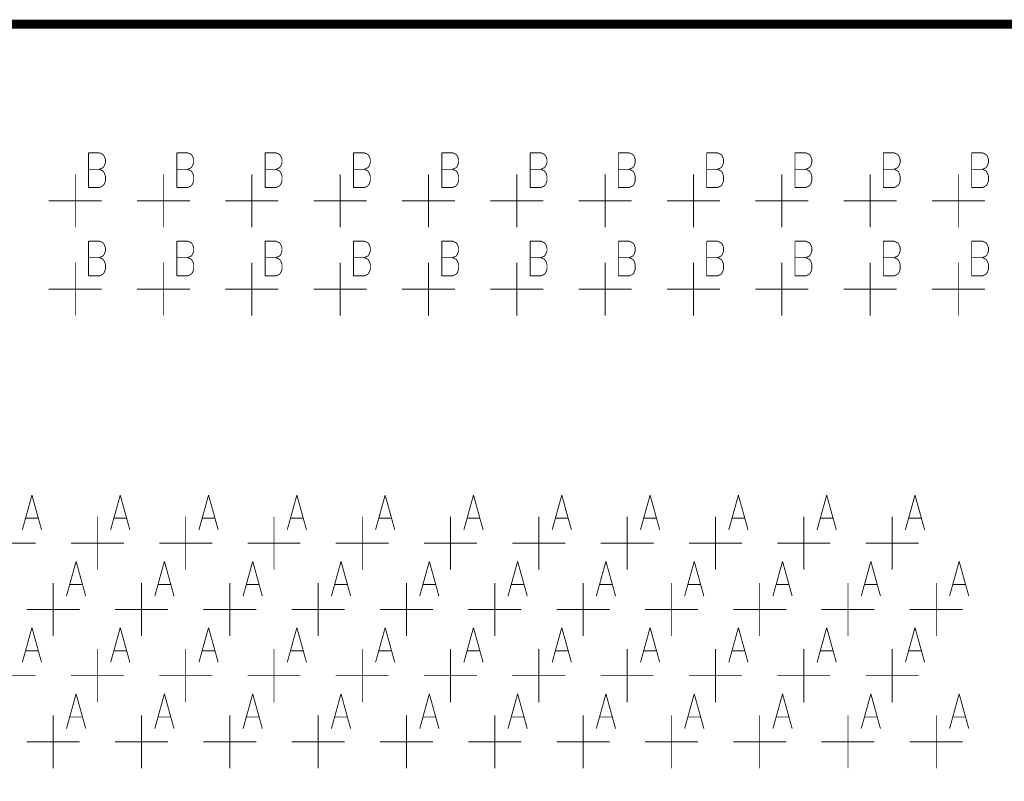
# Model space of a CAD drawing. Extents: x 0 to 34, y 0 to 22.
# Tile 7 of 33: x 12.846 to 13.961, y 12.195 to 13.057. Entities that reach past the tile are written whole.
import ezdxf

# ---------------------------------------------------------------- set-up
doc = ezdxf.new("R2010")
doc.units = 0
doc.header["$MEASUREMENT"] = 0
doc.layers.add('DD_PHO', color=7, linetype='CONTINUOUS')

msp = doc.modelspace()

# ---------------------------------------------------------------- linework, layer by layer
at = {"layer": 'DD_PHO'}
for points, const_width in [([(10.1087, 13.0518), (17.8837, 13.0518), (17.8837, 11.6518), (10.1087, 11.6518), (10.1087, 13.0518)], 0.01), ([(12.9237, 12.9062), (12.9237, 12.8668)], 0.001), ([(12.9237, 12.9062), (12.9359, 12.9062)], 0.001), ([(12.9359, 12.9062), (12.94, 12.9043), (12.9414, 12.9025)], 0.001), ([(12.9414, 12.9025), (12.9428, 12.8987)], 0.001), ([(13.0237, 12.9062), (13.0237, 12.8668)], 0.001), ([(13.0237, 12.9062), (13.0359, 12.9062)], 0.001), ([(13.0359, 12.9062), (13.04, 12.9043), (13.0414, 12.9025)], 0.001), ([(13.0414, 12.9025), (13.0428, 12.8987)], 0.001), ([(13.1237, 12.9062), (13.1237, 12.8668)], 0.001), ([(13.1237, 12.9062), (13.1359, 12.9062)], 0.001), ([(13.1359, 12.9062), (13.14, 12.9043), (13.1414, 12.9025)], 0.001), ([(13.1414, 12.9025), (13.1428, 12.8987)], 0.001), ([(13.2237, 12.9062), (13.2237, 12.8668)], 0.001), ([(13.2237, 12.9062), (13.2359, 12.9062)], 0.001), ([(13.2359, 12.9062), (13.24, 12.9043), (13.2414, 12.9025)], 0.001), ([(13.2414, 12.9025), (13.2428, 12.8987)], 0.001), ([(13.3237, 12.9062), (13.3237, 12.8668)], 0.001), ([(13.3237, 12.9062), (13.3359, 12.9062)], 0.001), ([(13.3359, 12.9062), (13.34, 12.9043), (13.3414, 12.9025)], 0.001), ([(13.3414, 12.9025), (13.3428, 12.8987)], 0.001), ([(13.4237, 12.9062), (13.4237, 12.8668)], 0.001), ([(13.4237, 12.9062), (13.4359, 12.9062)], 0.001), ([(13.4359, 12.9062), (13.44, 12.9043), (13.4414, 12.9025)], 0.001), ([(13.4414, 12.9025), (13.4428, 12.8987)], 0.001), ([(13.5237, 12.9062), (13.5237, 12.8668)], 0.001), ([(13.5237, 12.9062), (13.5359, 12.9062)], 0.001), ([(13.5359, 12.9062), (13.54, 12.9043), (13.5414, 12.9025)], 0.001), ([(13.5414, 12.9025), (13.5428, 12.8987)], 0.001), ([(13.6237, 12.9062), (13.6237, 12.8668)], 0.001), ([(13.6237, 12.9062), (13.6359, 12.9062)], 0.001), ([(13.6359, 12.9062), (13.64, 12.9043), (13.6414, 12.9025)], 0.001), ([(13.6414, 12.9025), (13.6428, 12.8987)], 0.001), ([(13.7237, 12.9062), (13.7237, 12.8668)], 0.001), ([(13.7237, 12.9062), (13.7359, 12.9062)], 0.001), ([(13.7359, 12.9062), (13.74, 12.9043), (13.7414, 12.9025)], 0.001), ([(13.7414, 12.9025), (13.7428, 12.8987)], 0.001), ([(13.8237, 12.9062), (13.8237, 12.8668)], 0.001), ([(13.8237, 12.9062), (13.8359, 12.9062)], 0.001), ([(13.8359, 12.9062), (13.84, 12.9043), (13.8414, 12.9025)], 0.001), ([(13.8414, 12.9025), (13.8428, 12.8987)], 0.001), ([(13.9237, 12.9062), (13.9237, 12.8668)], 0.001), ([(13.9237, 12.9062), (13.9359, 12.9062)], 0.001), ([(13.9359, 12.9062), (13.94, 12.9043), (13.9414, 12.9025)], 0.001), ([(13.9414, 12.9025), (13.9428, 12.8987)], 0.001), ([(12.9414, 12.8912), (12.94, 12.8893), (12.9359, 12.8875)], 0.001), ([(12.9428, 12.895), (12.9414, 12.8912)], 0.001), ([(12.9428, 12.8987), (12.9428, 12.895)], 0.001), ([(13.0414, 12.8912), (13.04, 12.8893), (13.0359, 12.8875)], 0.001), ([(13.0428, 12.895), (13.0414, 12.8912)], 0.001), ([(13.0428, 12.8987), (13.0428, 12.895)], 0.001), ([(13.1414, 12.8912), (13.14, 12.8893), (13.1359, 12.8875)], 0.001), ([(13.1428, 12.895), (13.1414, 12.8912)], 0.001), ([(13.1428, 12.8987), (13.1428, 12.895)], 0.001), ([(13.2414, 12.8912), (13.24, 12.8893), (13.2359, 12.8875)], 0.001), ([(13.2428, 12.895), (13.2414, 12.8912)], 0.001), ([(13.2428, 12.8987), (13.2428, 12.895)], 0.001), ([(13.3414, 12.8912), (13.34, 12.8893), (13.3359, 12.8875)], 0.001), ([(13.3428, 12.895), (13.3414, 12.8912)], 0.001), ([(13.3428, 12.8987), (13.3428, 12.895)], 0.001), ([(13.4414, 12.8912), (13.44, 12.8893), (13.4359, 12.8875)], 0.001), ([(13.4428, 12.895), (13.4414, 12.8912)], 0.001), ([(13.4428, 12.8987), (13.4428, 12.895)], 0.001), ([(13.5414, 12.8912), (13.54, 12.8893), (13.5359, 12.8875)], 0.001), ([(13.5428, 12.895), (13.5414, 12.8912)], 0.001), ([(13.5428, 12.8987), (13.5428, 12.895)], 0.001), ([(13.6414, 12.8912), (13.64, 12.8893), (13.6359, 12.8875)], 0.001), ([(13.6428, 12.895), (13.6414, 12.8912)], 0.001), ([(13.6428, 12.8987), (13.6428, 12.895)], 0.001), ([(13.7414, 12.8912), (13.74, 12.8893), (13.7359, 12.8875)], 0.001), ([(13.7428, 12.895), (13.7414, 12.8912)], 0.001), ([(13.7428, 12.8987), (13.7428, 12.895)], 0.001), ([(13.8414, 12.8912), (13.84, 12.8893), (13.8359, 12.8875)], 0.001), ([(13.8428, 12.895), (13.8414, 12.8912)], 0.001), ([(13.8428, 12.8987), (13.8428, 12.895)], 0.001), ([(13.9414, 12.8912), (13.94, 12.8893), (13.9359, 12.8875)], 0.001), ([(13.9428, 12.895), (13.9414, 12.8912)], 0.001), ([(13.9428, 12.8987), (13.9428, 12.895)], 0.001), ([(12.9087, 12.8218), (12.9087, 12.8818)], 0.001), ([(12.9237, 12.8875), (12.9359, 12.8875)], 0.001), ([(12.9359, 12.8875), (12.94, 12.8856), (12.9414, 12.8837)], 0.001), ([(12.9428, 12.88), (12.9428, 12.8743), (12.9414, 12.8706), (12.94, 12.8687)], 0.001), ([(12.9414, 12.8837), (12.9428, 12.88)], 0.001), ([(13.0087, 12.8218), (13.0087, 12.8818)], 0.001), ([(13.0237, 12.8875), (13.0359, 12.8875)], 0.001), ([(13.0359, 12.8875), (13.04, 12.8856), (13.0414, 12.8837)], 0.001), ([(13.0428, 12.88), (13.0428, 12.8743), (13.0414, 12.8706), (13.04, 12.8687)], 0.001), ([(13.0414, 12.8837), (13.0428, 12.88)], 0.001), ([(13.1087, 12.8218), (13.1087, 12.8818)], 0.001), ([(13.1237, 12.8875), (13.1359, 12.8875)], 0.001), ([(13.1359, 12.8875), (13.14, 12.8856), (13.1414, 12.8837)], 0.001), ([(13.1428, 12.88), (13.1428, 12.8743), (13.1414, 12.8706), (13.14, 12.8687)], 0.001), ([(13.1414, 12.8837), (13.1428, 12.88)], 0.001), ([(13.2087, 12.8218), (13.2087, 12.8818)], 0.001), ([(13.2237, 12.8875), (13.2359, 12.8875)], 0.001), ([(13.2359, 12.8875), (13.24, 12.8856), (13.2414, 12.8837)], 0.001), ([(13.2428, 12.88), (13.2428, 12.8743), (13.2414, 12.8706), (13.24, 12.8687)], 0.001), ([(13.2414, 12.8837), (13.2428, 12.88)], 0.001), ([(13.3087, 12.8218), (13.3087, 12.8818)], 0.001), ([(13.3237, 12.8875), (13.3359, 12.8875)], 0.001), ([(13.3359, 12.8875), (13.34, 12.8856), (13.3414, 12.8837)], 0.001), ([(13.3428, 12.88), (13.3428, 12.8743), (13.3414, 12.8706), (13.34, 12.8687)], 0.001), ([(13.3414, 12.8837), (13.3428, 12.88)], 0.001), ([(13.4087, 12.8218), (13.4087, 12.8818)], 0.001), ([(13.4237, 12.8875), (13.4359, 12.8875)], 0.001), ([(13.4359, 12.8875), (13.44, 12.8856), (13.4414, 12.8837)], 0.001), ([(13.4428, 12.88), (13.4428, 12.8743), (13.4414, 12.8706), (13.44, 12.8687)], 0.001), ([(13.4414, 12.8837), (13.4428, 12.88)], 0.001), ([(13.5087, 12.8218), (13.5087, 12.8818)], 0.001), ([(13.5237, 12.8875), (13.5359, 12.8875)], 0.001), ([(13.5359, 12.8875), (13.54, 12.8856), (13.5414, 12.8837)], 0.001), ([(13.5428, 12.88), (13.5428, 12.8743), (13.5414, 12.8706), (13.54, 12.8687)], 0.001), ([(13.5414, 12.8837), (13.5428, 12.88)], 0.001), ([(13.6087, 12.8218), (13.6087, 12.8818)], 0.001), ([(13.6237, 12.8875), (13.6359, 12.8875)], 0.001), ([(13.6359, 12.8875), (13.64, 12.8856), (13.6414, 12.8837)], 0.001), ([(13.6428, 12.88), (13.6428, 12.8743), (13.6414, 12.8706), (13.64, 12.8687)], 0.001), ([(13.6414, 12.8837), (13.6428, 12.88)], 0.001), ([(13.7087, 12.8218), (13.7087, 12.8818)], 0.001), ([(13.7237, 12.8875), (13.7359, 12.8875)], 0.001), ([(13.7359, 12.8875), (13.74, 12.8856), (13.7414, 12.8837)], 0.001), ([(13.7428, 12.88), (13.7428, 12.8743), (13.7414, 12.8706), (13.74, 12.8687)], 0.001), ([(13.7414, 12.8837), (13.7428, 12.88)], 0.001), ([(13.8087, 12.8218), (13.8087, 12.8818)], 0.001), ([(13.8237, 12.8875), (13.8359, 12.8875)], 0.001), ([(13.8359, 12.8875), (13.84, 12.8856), (13.8414, 12.8837)], 0.001), ([(13.8428, 12.88), (13.8428, 12.8743), (13.8414, 12.8706), (13.84, 12.8687)], 0.001), ([(13.8414, 12.8837), (13.8428, 12.88)], 0.001), ([(13.9087, 12.8218), (13.9087, 12.8818)], 0.001), ([(13.9237, 12.8875), (13.9359, 12.8875)], 0.001), ([(13.9359, 12.8875), (13.94, 12.8856), (13.9414, 12.8837)], 0.001), ([(13.9428, 12.88), (13.9428, 12.8743), (13.9414, 12.8706), (13.94, 12.8687)], 0.001), ([(13.9414, 12.8837), (13.9428, 12.88)], 0.001), ([(12.94, 12.8687), (12.9359, 12.8668), (12.9237, 12.8668)], 0.001), ([(13.04, 12.8687), (13.0359, 12.8668), (13.0237, 12.8668)], 0.001), ([(13.14, 12.8687), (13.1359, 12.8668), (13.1237, 12.8668)], 0.001), ([(13.24, 12.8687), (13.2359, 12.8668), (13.2237, 12.8668)], 0.001), ([(13.34, 12.8687), (13.3359, 12.8668), (13.3237, 12.8668)], 0.001), ([(13.44, 12.8687), (13.4359, 12.8668), (13.4237, 12.8668)], 0.001), ([(13.54, 12.8687), (13.5359, 12.8668), (13.5237, 12.8668)], 0.001), ([(13.64, 12.8687), (13.6359, 12.8668), (13.6237, 12.8668)], 0.001), ([(13.74, 12.8687), (13.7359, 12.8668), (13.7237, 12.8668)], 0.001), ([(13.84, 12.8687), (13.8359, 12.8668), (13.8237, 12.8668)], 0.001), ([(13.94, 12.8687), (13.9359, 12.8668), (13.9237, 12.8668)], 0.001), ([(12.8787, 12.8518), (12.9387, 12.8518)], 0.001), ([(12.9787, 12.8518), (13.0387, 12.8518)], 0.001), ([(13.0787, 12.8518), (13.1387, 12.8518)], 0.001), ([(13.1787, 12.8518), (13.2387, 12.8518)], 0.001), ([(13.2787, 12.8518), (13.3387, 12.8518)], 0.001), ([(13.3787, 12.8518), (13.4387, 12.8518)], 0.001), ([(13.4787, 12.8518), (13.5387, 12.8518)], 0.001), ([(13.5787, 12.8518), (13.6387, 12.8518)], 0.001), ([(13.6787, 12.8518), (13.7387, 12.8518)], 0.001), ([(13.7787, 12.8518), (13.8387, 12.8518)], 0.001), ([(13.8787, 12.8518), (13.9387, 12.8518)], 0.001), ([(12.9237, 12.8062), (12.9237, 12.7668)], 0.001), ([(12.9237, 12.8062), (12.9359, 12.8062)], 0.001), ([(12.9359, 12.8062), (12.94, 12.8043), (12.9414, 12.8025)], 0.001), ([(12.9414, 12.8025), (12.9428, 12.7987)], 0.001), ([(13.0237, 12.8062), (13.0237, 12.7668)], 0.001), ([(13.0237, 12.8062), (13.0359, 12.8062)], 0.001), ([(13.0359, 12.8062), (13.04, 12.8043), (13.0414, 12.8025)], 0.001), ([(13.0414, 12.8025), (13.0428, 12.7987)], 0.001), ([(13.1237, 12.8062), (13.1237, 12.7668)], 0.001), ([(13.1237, 12.8062), (13.1359, 12.8062)], 0.001), ([(13.1359, 12.8062), (13.14, 12.8043), (13.1414, 12.8025)], 0.001), ([(13.1414, 12.8025), (13.1428, 12.7987)], 0.001), ([(13.2237, 12.8062), (13.2237, 12.7668)], 0.001), ([(13.2237, 12.8062), (13.2359, 12.8062)], 0.001), ([(13.2359, 12.8062), (13.24, 12.8043), (13.2414, 12.8025)], 0.001), ([(13.2414, 12.8025), (13.2428, 12.7987)], 0.001), ([(13.3237, 12.8062), (13.3237, 12.7668)], 0.001), ([(13.3237, 12.8062), (13.3359, 12.8062)], 0.001), ([(13.3359, 12.8062), (13.34, 12.8043), (13.3414, 12.8025)], 0.001), ([(13.3414, 12.8025), (13.3428, 12.7987)], 0.001), ([(13.4237, 12.8062), (13.4237, 12.7668)], 0.001), ([(13.4237, 12.8062), (13.4359, 12.8062)], 0.001), ([(13.4359, 12.8062), (13.44, 12.8043), (13.4414, 12.8025)], 0.001), ([(13.4414, 12.8025), (13.4428, 12.7987)], 0.001), ([(13.5237, 12.8062), (13.5237, 12.7668)], 0.001), ([(13.5237, 12.8062), (13.5359, 12.8062)], 0.001), ([(13.5359, 12.8062), (13.54, 12.8043), (13.5414, 12.8025)], 0.001), ([(13.5414, 12.8025), (13.5428, 12.7987)], 0.001), ([(13.6237, 12.8062), (13.6237, 12.7668)], 0.001), ([(13.6237, 12.8062), (13.6359, 12.8062)], 0.001), ([(13.6359, 12.8062), (13.64, 12.8043), (13.6414, 12.8025)], 0.001), ([(13.6414, 12.8025), (13.6428, 12.7987)], 0.001), ([(13.7237, 12.8062), (13.7237, 12.7668)], 0.001), ([(13.7237, 12.8062), (13.7359, 12.8062)], 0.001), ([(13.7359, 12.8062), (13.74, 12.8043), (13.7414, 12.8025)], 0.001), ([(13.7414, 12.8025), (13.7428, 12.7987)], 0.001), ([(13.8237, 12.8062), (13.8237, 12.7668)], 0.001), ([(13.8237, 12.8062), (13.8359, 12.8062)], 0.001), ([(13.8359, 12.8062), (13.84, 12.8043), (13.8414, 12.8025)], 0.001), ([(13.8414, 12.8025), (13.8428, 12.7987)], 0.001), ([(13.9237, 12.8062), (13.9237, 12.7668)], 0.001), ([(13.9237, 12.8062), (13.9359, 12.8062)], 0.001), ([(13.9359, 12.8062), (13.94, 12.8043), (13.9414, 12.8025)], 0.001), ([(13.9414, 12.8025), (13.9428, 12.7987)], 0.001), ([(12.9414, 12.7912), (12.94, 12.7893), (12.9359, 12.7875)], 0.001), ([(12.9428, 12.795), (12.9414, 12.7912)], 0.001), ([(12.9428, 12.7987), (12.9428, 12.795)], 0.001), ([(13.0414, 12.7912), (13.04, 12.7893), (13.0359, 12.7875)], 0.001), ([(13.0428, 12.795), (13.0414, 12.7912)], 0.001), ([(13.0428, 12.7987), (13.0428, 12.795)], 0.001), ([(13.1414, 12.7912), (13.14, 12.7893), (13.1359, 12.7875)], 0.001), ([(13.1428, 12.795), (13.1414, 12.7912)], 0.001), ([(13.1428, 12.7987), (13.1428, 12.795)], 0.001), ([(13.2414, 12.7912), (13.24, 12.7893), (13.2359, 12.7875)], 0.001), ([(13.2428, 12.795), (13.2414, 12.7912)], 0.001), ([(13.2428, 12.7987), (13.2428, 12.795)], 0.001), ([(13.3414, 12.7912), (13.34, 12.7893), (13.3359, 12.7875)], 0.001), ([(13.3428, 12.795), (13.3414, 12.7912)], 0.001), ([(13.3428, 12.7987), (13.3428, 12.795)], 0.001), ([(13.4414, 12.7912), (13.44, 12.7893), (13.4359, 12.7875)], 0.001), ([(13.4428, 12.795), (13.4414, 12.7912)], 0.001), ([(13.4428, 12.7987), (13.4428, 12.795)], 0.001), ([(13.5414, 12.7912), (13.54, 12.7893), (13.5359, 12.7875)], 0.001), ([(13.5428, 12.795), (13.5414, 12.7912)], 0.001), ([(13.5428, 12.7987), (13.5428, 12.795)], 0.001), ([(13.6414, 12.7912), (13.64, 12.7893), (13.6359, 12.7875)], 0.001), ([(13.6428, 12.795), (13.6414, 12.7912)], 0.001), ([(13.6428, 12.7987), (13.6428, 12.795)], 0.001), ([(13.7414, 12.7912), (13.74, 12.7893), (13.7359, 12.7875)], 0.001), ([(13.7428, 12.795), (13.7414, 12.7912)], 0.001), ([(13.7428, 12.7987), (13.7428, 12.795)], 0.001), ([(13.8414, 12.7912), (13.84, 12.7893), (13.8359, 12.7875)], 0.001), ([(13.8428, 12.795), (13.8414, 12.7912)], 0.001), ([(13.8428, 12.7987), (13.8428, 12.795)], 0.001), ([(13.9414, 12.7912), (13.94, 12.7893), (13.9359, 12.7875)], 0.001), ([(13.9428, 12.795), (13.9414, 12.7912)], 0.001), ([(13.9428, 12.7987), (13.9428, 12.795)], 0.001), ([(12.9087, 12.7218), (12.9087, 12.7818)], 0.001), ([(12.9237, 12.7875), (12.9359, 12.7875)], 0.001), ([(12.9359, 12.7875), (12.94, 12.7856), (12.9414, 12.7837)], 0.001), ([(12.9428, 12.78), (12.9428, 12.7743), (12.9414, 12.7706), (12.94, 12.7687)], 0.001), ([(12.9414, 12.7837), (12.9428, 12.78)], 0.001), ([(13.0087, 12.7218), (13.0087, 12.7818)], 0.001), ([(13.0237, 12.7875), (13.0359, 12.7875)], 0.001), ([(13.0359, 12.7875), (13.04, 12.7856), (13.0414, 12.7837)], 0.001), ([(13.0428, 12.78), (13.0428, 12.7743), (13.0414, 12.7706), (13.04, 12.7687)], 0.001), ([(13.0414, 12.7837), (13.0428, 12.78)], 0.001), ([(13.1087, 12.7218), (13.1087, 12.7818)], 0.001), ([(13.1237, 12.7875), (13.1359, 12.7875)], 0.001), ([(13.1359, 12.7875), (13.14, 12.7856), (13.1414, 12.7837)], 0.001), ([(13.1428, 12.78), (13.1428, 12.7743), (13.1414, 12.7706), (13.14, 12.7687)], 0.001), ([(13.1414, 12.7837), (13.1428, 12.78)], 0.001), ([(13.2087, 12.7218), (13.2087, 12.7818)], 0.001), ([(13.2237, 12.7875), (13.2359, 12.7875)], 0.001), ([(13.2359, 12.7875), (13.24, 12.7856), (13.2414, 12.7837)], 0.001), ([(13.2428, 12.78), (13.2428, 12.7743), (13.2414, 12.7706), (13.24, 12.7687)], 0.001), ([(13.2414, 12.7837), (13.2428, 12.78)], 0.001), ([(13.3087, 12.7218), (13.3087, 12.7818)], 0.001), ([(13.3237, 12.7875), (13.3359, 12.7875)], 0.001), ([(13.3359, 12.7875), (13.34, 12.7856), (13.3414, 12.7837)], 0.001), ([(13.3428, 12.78), (13.3428, 12.7743), (13.3414, 12.7706), (13.34, 12.7687)], 0.001), ([(13.3414, 12.7837), (13.3428, 12.78)], 0.001), ([(13.4087, 12.7218), (13.4087, 12.7818)], 0.001), ([(13.4237, 12.7875), (13.4359, 12.7875)], 0.001), ([(13.4359, 12.7875), (13.44, 12.7856), (13.4414, 12.7837)], 0.001), ([(13.4428, 12.78), (13.4428, 12.7743), (13.4414, 12.7706), (13.44, 12.7687)], 0.001), ([(13.4414, 12.7837), (13.4428, 12.78)], 0.001), ([(13.5087, 12.7218), (13.5087, 12.7818)], 0.001), ([(13.5237, 12.7875), (13.5359, 12.7875)], 0.001), ([(13.5359, 12.7875), (13.54, 12.7856), (13.5414, 12.7837)], 0.001), ([(13.5428, 12.78), (13.5428, 12.7743), (13.5414, 12.7706), (13.54, 12.7687)], 0.001), ([(13.5414, 12.7837), (13.5428, 12.78)], 0.001), ([(13.6087, 12.7218), (13.6087, 12.7818)], 0.001), ([(13.6237, 12.7875), (13.6359, 12.7875)], 0.001), ([(13.6359, 12.7875), (13.64, 12.7856), (13.6414, 12.7837)], 0.001), ([(13.6428, 12.78), (13.6428, 12.7743), (13.6414, 12.7706), (13.64, 12.7687)], 0.001), ([(13.6414, 12.7837), (13.6428, 12.78)], 0.001), ([(13.7087, 12.7218), (13.7087, 12.7818)], 0.001), ([(13.7237, 12.7875), (13.7359, 12.7875)], 0.001), ([(13.7359, 12.7875), (13.74, 12.7856), (13.7414, 12.7837)], 0.001), ([(13.7428, 12.78), (13.7428, 12.7743), (13.7414, 12.7706), (13.74, 12.7687)], 0.001), ([(13.7414, 12.7837), (13.7428, 12.78)], 0.001), ([(13.8087, 12.7218), (13.8087, 12.7818)], 0.001), ([(13.8237, 12.7875), (13.8359, 12.7875)], 0.001), ([(13.8359, 12.7875), (13.84, 12.7856), (13.8414, 12.7837)], 0.001), ([(13.8428, 12.78), (13.8428, 12.7743), (13.8414, 12.7706), (13.84, 12.7687)], 0.001), ([(13.8414, 12.7837), (13.8428, 12.78)], 0.001), ([(13.9087, 12.7218), (13.9087, 12.7818)], 0.001), ([(13.9237, 12.7875), (13.9359, 12.7875)], 0.001), ([(13.9359, 12.7875), (13.94, 12.7856), (13.9414, 12.7837)], 0.001), ([(13.9428, 12.78), (13.9428, 12.7743), (13.9414, 12.7706), (13.94, 12.7687)], 0.001), ([(13.9414, 12.7837), (13.9428, 12.78)], 0.001), ([(12.94, 12.7687), (12.9359, 12.7668), (12.9237, 12.7668)], 0.001), ([(13.04, 12.7687), (13.0359, 12.7668), (13.0237, 12.7668)], 0.001), ([(13.14, 12.7687), (13.1359, 12.7668), (13.1237, 12.7668)], 0.001), ([(13.24, 12.7687), (13.2359, 12.7668), (13.2237, 12.7668)], 0.001), ([(13.34, 12.7687), (13.3359, 12.7668), (13.3237, 12.7668)], 0.001), ([(13.44, 12.7687), (13.4359, 12.7668), (13.4237, 12.7668)], 0.001), ([(13.54, 12.7687), (13.5359, 12.7668), (13.5237, 12.7668)], 0.001), ([(13.64, 12.7687), (13.6359, 12.7668), (13.6237, 12.7668)], 0.001), ([(13.74, 12.7687), (13.7359, 12.7668), (13.7237, 12.7668)], 0.001), ([(13.84, 12.7687), (13.8359, 12.7668), (13.8237, 12.7668)], 0.001), ([(13.94, 12.7687), (13.9359, 12.7668), (13.9237, 12.7668)], 0.001), ([(12.8787, 12.7518), (12.9387, 12.7518)], 0.001), ([(12.9787, 12.7518), (13.0387, 12.7518)], 0.001), ([(13.0787, 12.7518), (13.1387, 12.7518)], 0.001), ([(13.1787, 12.7518), (13.2387, 12.7518)], 0.001), ([(13.2787, 12.7518), (13.3387, 12.7518)], 0.001), ([(13.3787, 12.7518), (13.4387, 12.7518)], 0.001), ([(13.4787, 12.7518), (13.5387, 12.7518)], 0.001), ([(13.5787, 12.7518), (13.6387, 12.7518)], 0.001), ([(13.6787, 12.7518), (13.7387, 12.7518)], 0.001), ([(13.7787, 12.7518), (13.8387, 12.7518)], 0.001), ([(13.8787, 12.7518), (13.9387, 12.7518)], 0.001), ([(12.8596, 12.5187), (12.8487, 12.4793)], 0.001), ([(12.8596, 12.5187), (12.8705, 12.4793)], 0.001), ([(12.9596, 12.5187), (12.9487, 12.4793)], 0.001), ([(12.9596, 12.5187), (12.9705, 12.4793)], 0.001), ([(13.0596, 12.5187), (13.0487, 12.4793)], 0.001), ([(13.0596, 12.5187), (13.0705, 12.4793)], 0.001), ([(13.1596, 12.5187), (13.1487, 12.4793)], 0.001), ([(13.1596, 12.5187), (13.1705, 12.4793)], 0.001), ([(13.2596, 12.5187), (13.2487, 12.4793)], 0.001), ([(13.2596, 12.5187), (13.2705, 12.4793)], 0.001), ([(13.3596, 12.5187), (13.3487, 12.4793)], 0.001), ([(13.3596, 12.5187), (13.3705, 12.4793)], 0.001), ([(13.4596, 12.5187), (13.4487, 12.4793)], 0.001), ([(13.4596, 12.5187), (13.4705, 12.4793)], 0.001), ([(13.5596, 12.5187), (13.5487, 12.4793)], 0.001), ([(13.5596, 12.5187), (13.5705, 12.4793)], 0.001), ([(13.6596, 12.5187), (13.6487, 12.4793)], 0.001), ([(13.6596, 12.5187), (13.6705, 12.4793)], 0.001), ([(13.7596, 12.5187), (13.7487, 12.4793)], 0.001), ([(13.7596, 12.5187), (13.7705, 12.4793)], 0.001), ([(13.8596, 12.5187), (13.8487, 12.4793)], 0.001), ([(13.8596, 12.5187), (13.8705, 12.4793)], 0.001), ([(12.8528, 12.4925), (12.8664, 12.4925)], 0.001), ([(12.9337, 12.4343), (12.9337, 12.4943)], 0.001), ([(12.9528, 12.4925), (12.9664, 12.4925)], 0.001), ([(13.0337, 12.4343), (13.0337, 12.4943)], 0.001), ([(13.0528, 12.4925), (13.0664, 12.4925)], 0.001), ([(13.1337, 12.4343), (13.1337, 12.4943)], 0.001), ([(13.1528, 12.4925), (13.1664, 12.4925)], 0.001), ([(13.2337, 12.4343), (13.2337, 12.4943)], 0.001), ([(13.2528, 12.4925), (13.2664, 12.4925)], 0.001), ([(13.3337, 12.4343), (13.3337, 12.4943)], 0.001), ([(13.3528, 12.4925), (13.3664, 12.4925)], 0.001), ([(13.4337, 12.4343), (13.4337, 12.4943)], 0.001), ([(13.4528, 12.4925), (13.4664, 12.4925)], 0.001), ([(13.5337, 12.4343), (13.5337, 12.4943)], 0.001), ([(13.5528, 12.4925), (13.5664, 12.4925)], 0.001), ([(13.6337, 12.4343), (13.6337, 12.4943)], 0.001), ([(13.6528, 12.4925), (13.6664, 12.4925)], 0.001), ([(13.7337, 12.4343), (13.7337, 12.4943)], 0.001), ([(13.7528, 12.4925), (13.7664, 12.4925)], 0.001), ([(13.8337, 12.4343), (13.8337, 12.4943)], 0.001), ([(13.8528, 12.4925), (13.8664, 12.4925)], 0.001), ([(12.8037, 12.4643), (12.8637, 12.4643)], 0.001), ([(12.9037, 12.4643), (12.9637, 12.4643)], 0.001), ([(13.0037, 12.4643), (13.0637, 12.4643)], 0.001), ([(13.1037, 12.4643), (13.1637, 12.4643)], 0.001), ([(13.2037, 12.4643), (13.2637, 12.4643)], 0.001), ([(13.3037, 12.4643), (13.3637, 12.4643)], 0.001), ([(13.4037, 12.4643), (13.4637, 12.4643)], 0.001), ([(13.5037, 12.4643), (13.5637, 12.4643)], 0.001), ([(13.6037, 12.4643), (13.6637, 12.4643)], 0.001), ([(13.7037, 12.4643), (13.7637, 12.4643)], 0.001), ([(13.8037, 12.4643), (13.8637, 12.4643)], 0.001), ([(12.9096, 12.4437), (12.8987, 12.4043)], 0.001), ([(12.9096, 12.4437), (12.9205, 12.4043)], 0.001), ([(13.0096, 12.4437), (12.9987, 12.4043)], 0.001), ([(13.0096, 12.4437), (13.0205, 12.4043)], 0.001), ([(13.1096, 12.4437), (13.0987, 12.4043)], 0.001), ([(13.1096, 12.4437), (13.1205, 12.4043)], 0.001), ([(13.2096, 12.4437), (13.1987, 12.4043)], 0.001), ([(13.2096, 12.4437), (13.2205, 12.4043)], 0.001), ([(13.3096, 12.4437), (13.2987, 12.4043)], 0.001), ([(13.3096, 12.4437), (13.3205, 12.4043)], 0.001), ([(13.4096, 12.4437), (13.3987, 12.4043)], 0.001), ([(13.4096, 12.4437), (13.4205, 12.4043)], 0.001), ([(13.5096, 12.4437), (13.4987, 12.4043)], 0.001), ([(13.5096, 12.4437), (13.5205, 12.4043)], 0.001), ([(13.6096, 12.4437), (13.5987, 12.4043)], 0.001), ([(13.6096, 12.4437), (13.6205, 12.4043)], 0.001), ([(13.7096, 12.4437), (13.6987, 12.4043)], 0.001), ([(13.7096, 12.4437), (13.7205, 12.4043)], 0.001), ([(13.8096, 12.4437), (13.7987, 12.4043)], 0.001), ([(13.8096, 12.4437), (13.8205, 12.4043)], 0.001), ([(13.9096, 12.4437), (13.8987, 12.4043)], 0.001), ([(13.9096, 12.4437), (13.9205, 12.4043)], 0.001), ([(12.8837, 12.3593), (12.8837, 12.4193)], 0.001), ([(12.9028, 12.4175), (12.9164, 12.4175)], 0.001), ([(12.9837, 12.3593), (12.9837, 12.4193)], 0.001), ([(13.0028, 12.4175), (13.0164, 12.4175)], 0.001), ([(13.0837, 12.3593), (13.0837, 12.4193)], 0.001), ([(13.1028, 12.4175), (13.1164, 12.4175)], 0.001), ([(13.1837, 12.3593), (13.1837, 12.4193)], 0.001), ([(13.2028, 12.4175), (13.2164, 12.4175)], 0.001), ([(13.2837, 12.3593), (13.2837, 12.4193)], 0.001), ([(13.3028, 12.4175), (13.3164, 12.4175)], 0.001), ([(13.3837, 12.3593), (13.3837, 12.4193)], 0.001), ([(13.4028, 12.4175), (13.4164, 12.4175)], 0.001), ([(13.4837, 12.3593), (13.4837, 12.4193)], 0.001), ([(13.5028, 12.4175), (13.5164, 12.4175)], 0.001), ([(13.5837, 12.3593), (13.5837, 12.4193)], 0.001), ([(13.6028, 12.4175), (13.6164, 12.4175)], 0.001), ([(13.6837, 12.3593), (13.6837, 12.4193)], 0.001), ([(13.7028, 12.4175), (13.7164, 12.4175)], 0.001), ([(13.7837, 12.3593), (13.7837, 12.4193)], 0.001), ([(13.8028, 12.4175), (13.8164, 12.4175)], 0.001), ([(13.8837, 12.3593), (13.8837, 12.4193)], 0.001), ([(13.9028, 12.4175), (13.9164, 12.4175)], 0.001), ([(12.8537, 12.3893), (12.9137, 12.3893)], 0.001), ([(12.9537, 12.3893), (13.0137, 12.3893)], 0.001), ([(13.0537, 12.3893), (13.1137, 12.3893)], 0.001), ([(13.1537, 12.3893), (13.2137, 12.3893)], 0.001), ([(13.2537, 12.3893), (13.3137, 12.3893)], 0.001), ([(13.3537, 12.3893), (13.4137, 12.3893)], 0.001), ([(13.4537, 12.3893), (13.5137, 12.3893)], 0.001), ([(13.5537, 12.3893), (13.6137, 12.3893)], 0.001), ([(13.6537, 12.3893), (13.7137, 12.3893)], 0.001), ([(13.7537, 12.3893), (13.8137, 12.3893)], 0.001), ([(13.8537, 12.3893), (13.9137, 12.3893)], 0.001), ([(12.8596, 12.3687), (12.8487, 12.3293)], 0.001), ([(12.8596, 12.3687), (12.8705, 12.3293)], 0.001), ([(12.9596, 12.3687), (12.9487, 12.3293)], 0.001), ([(12.9596, 12.3687), (12.9705, 12.3293)], 0.001), ([(13.0596, 12.3687), (13.0487, 12.3293)], 0.001), ([(13.0596, 12.3687), (13.0705, 12.3293)], 0.001), ([(13.1596, 12.3687), (13.1487, 12.3293)], 0.001), ([(13.1596, 12.3687), (13.1705, 12.3293)], 0.001), ([(13.2596, 12.3687), (13.2487, 12.3293)], 0.001), ([(13.2596, 12.3687), (13.2705, 12.3293)], 0.001), ([(13.3596, 12.3687), (13.3487, 12.3293)], 0.001), ([(13.3596, 12.3687), (13.3705, 12.3293)], 0.001), ([(13.4596, 12.3687), (13.4487, 12.3293)], 0.001), ([(13.4596, 12.3687), (13.4705, 12.3293)], 0.001), ([(13.5596, 12.3687), (13.5487, 12.3293)], 0.001), ([(13.5596, 12.3687), (13.5705, 12.3293)], 0.001), ([(13.6596, 12.3687), (13.6487, 12.3293)], 0.001), ([(13.6596, 12.3687), (13.6705, 12.3293)], 0.001), ([(13.7596, 12.3687), (13.7487, 12.3293)], 0.001), ([(13.7596, 12.3687), (13.7705, 12.3293)], 0.001), ([(13.8596, 12.3687), (13.8487, 12.3293)], 0.001), ([(13.8596, 12.3687), (13.8705, 12.3293)], 0.001), ([(12.9337, 12.2843), (12.9337, 12.3443)], 0.001), ([(13.0337, 12.2843), (13.0337, 12.3443)], 0.001), ([(13.1337, 12.2843), (13.1337, 12.3443)], 0.001), ([(13.2337, 12.2843), (13.2337, 12.3443)], 0.001), ([(13.3337, 12.2843), (13.3337, 12.3443)], 0.001), ([(13.4337, 12.2843), (13.4337, 12.3443)], 0.001), ([(13.5337, 12.2843), (13.5337, 12.3443)], 0.001), ([(13.6337, 12.2843), (13.6337, 12.3443)], 0.001), ([(13.7337, 12.2843), (13.7337, 12.3443)], 0.001), ([(13.8337, 12.2843), (13.8337, 12.3443)], 0.001), ([(12.8528, 12.3425), (12.8664, 12.3425)], 0.001), ([(12.9528, 12.3425), (12.9664, 12.3425)], 0.001), ([(13.0528, 12.3425), (13.0664, 12.3425)], 0.001), ([(13.1528, 12.3425), (13.1664, 12.3425)], 0.001), ([(13.2528, 12.3425), (13.2664, 12.3425)], 0.001), ([(13.3528, 12.3425), (13.3664, 12.3425)], 0.001), ([(13.4528, 12.3425), (13.4664, 12.3425)], 0.001), ([(13.5528, 12.3425), (13.5664, 12.3425)], 0.001), ([(13.6528, 12.3425), (13.6664, 12.3425)], 0.001), ([(13.7528, 12.3425), (13.7664, 12.3425)], 0.001), ([(13.8528, 12.3425), (13.8664, 12.3425)], 0.001), ([(12.8037, 12.3143), (12.8637, 12.3143)], 0.001), ([(12.9037, 12.3143), (12.9637, 12.3143)], 0.001), ([(13.0037, 12.3143), (13.0637, 12.3143)], 0.001), ([(13.1037, 12.3143), (13.1637, 12.3143)], 0.001), ([(13.2037, 12.3143), (13.2637, 12.3143)], 0.001), ([(13.3037, 12.3143), (13.3637, 12.3143)], 0.001), ([(13.4037, 12.3143), (13.4637, 12.3143)], 0.001), ([(13.5037, 12.3143), (13.5637, 12.3143)], 0.001), ([(13.6037, 12.3143), (13.6637, 12.3143)], 0.001), ([(13.7037, 12.3143), (13.7637, 12.3143)], 0.001), ([(13.8037, 12.3143), (13.8637, 12.3143)], 0.001), ([(12.9096, 12.2937), (12.8987, 12.2543)], 0.001), ([(12.9096, 12.2937), (12.9205, 12.2543)], 0.001), ([(13.0096, 12.2937), (12.9987, 12.2543)], 0.001), ([(13.0096, 12.2937), (13.0205, 12.2543)], 0.001), ([(13.1096, 12.2937), (13.0987, 12.2543)], 0.001), ([(13.1096, 12.2937), (13.1205, 12.2543)], 0.001), ([(13.2096, 12.2937), (13.1987, 12.2543)], 0.001), ([(13.2096, 12.2937), (13.2205, 12.2543)], 0.001), ([(13.3096, 12.2937), (13.2987, 12.2543)], 0.001), ([(13.3096, 12.2937), (13.3205, 12.2543)], 0.001), ([(13.4096, 12.2937), (13.3987, 12.2543)], 0.001), ([(13.4096, 12.2937), (13.4205, 12.2543)], 0.001), ([(13.5096, 12.2937), (13.4987, 12.2543)], 0.001), ([(13.5096, 12.2937), (13.5205, 12.2543)], 0.001), ([(13.6096, 12.2937), (13.5987, 12.2543)], 0.001), ([(13.6096, 12.2937), (13.6205, 12.2543)], 0.001), ([(13.7096, 12.2937), (13.6987, 12.2543)], 0.001), ([(13.7096, 12.2937), (13.7205, 12.2543)], 0.001), ([(13.8096, 12.2937), (13.7987, 12.2543)], 0.001), ([(13.8096, 12.2937), (13.8205, 12.2543)], 0.001), ([(13.9096, 12.2937), (13.8987, 12.2543)], 0.001), ([(13.9096, 12.2937), (13.9205, 12.2543)], 0.001), ([(12.8837, 12.2093), (12.8837, 12.2693)], 0.001), ([(12.9028, 12.2675), (12.9164, 12.2675)], 0.001), ([(12.9837, 12.2093), (12.9837, 12.2693)], 0.001), ([(13.0028, 12.2675), (13.0164, 12.2675)], 0.001), ([(13.0837, 12.2093), (13.0837, 12.2693)], 0.001), ([(13.1028, 12.2675), (13.1164, 12.2675)], 0.001), ([(13.1837, 12.2093), (13.1837, 12.2693)], 0.001), ([(13.2028, 12.2675), (13.2164, 12.2675)], 0.001), ([(13.2837, 12.2093), (13.2837, 12.2693)], 0.001), ([(13.3028, 12.2675), (13.3164, 12.2675)], 0.001), ([(13.3837, 12.2093), (13.3837, 12.2693)], 0.001), ([(13.4028, 12.2675), (13.4164, 12.2675)], 0.001), ([(13.4837, 12.2093), (13.4837, 12.2693)], 0.001), ([(13.5028, 12.2675), (13.5164, 12.2675)], 0.001), ([(13.5837, 12.2093), (13.5837, 12.2693)], 0.001), ([(13.6028, 12.2675), (13.6164, 12.2675)], 0.001), ([(13.6837, 12.2093), (13.6837, 12.2693)], 0.001), ([(13.7028, 12.2675), (13.7164, 12.2675)], 0.001), ([(13.7837, 12.2093), (13.7837, 12.2693)], 0.001), ([(13.8028, 12.2675), (13.8164, 12.2675)], 0.001), ([(13.8837, 12.2093), (13.8837, 12.2693)], 0.001), ([(13.9028, 12.2675), (13.9164, 12.2675)], 0.001), ([(12.8537, 12.2393), (12.9137, 12.2393)], 0.001), ([(12.9537, 12.2393), (13.0137, 12.2393)], 0.001), ([(13.0537, 12.2393), (13.1137, 12.2393)], 0.001), ([(13.1537, 12.2393), (13.2137, 12.2393)], 0.001), ([(13.2537, 12.2393), (13.3137, 12.2393)], 0.001), ([(13.3537, 12.2393), (13.4137, 12.2393)], 0.001), ([(13.4537, 12.2393), (13.5137, 12.2393)], 0.001), ([(13.5537, 12.2393), (13.6137, 12.2393)], 0.001), ([(13.6537, 12.2393), (13.7137, 12.2393)], 0.001), ([(13.7537, 12.2393), (13.8137, 12.2393)], 0.001), ([(13.8537, 12.2393), (13.9137, 12.2393)], 0.001)]:
    msp.add_lwpolyline(points, dxfattribs=dict(at, const_width=const_width))

doc.saveas('drawing.dxf')
